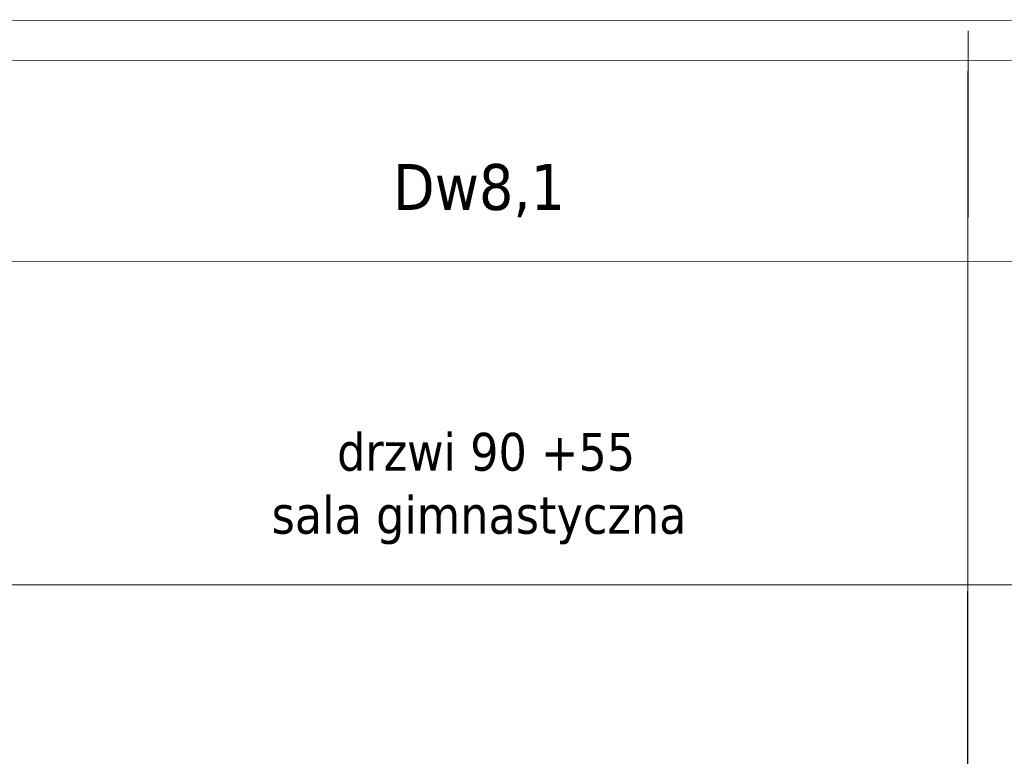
# Model space of a CAD drawing. Header units: millimetres. Extents: x 23192 to 149900, y -396339 to -79279.
# Tile 11 of 136: x 67847 to 68212, y -237725 to -237452. Entities that reach past the tile are written whole.
import ezdxf

# ---------------------------------------------------------------- set-up
doc = ezdxf.new("R2010")
doc.units = ezdxf.units.MM
doc.layers.add('0_LEGENDA', color=7, linetype='Continuous', lineweight=13)
doc.styles.add('ARIAL', font='tahoma.ttf')

msp = doc.modelspace()

# ---------------------------------------------------------------- linework, layer by layer
at = {"layer": '0_LEGENDA', "color": 7, "linetype": 'ByBlock', "ltscale": 5}
for p, q in [((68196.356, -239866.135), (68198.616, -237455.931)), ((68198.532, -238643.187), (68198.532, -237470.889)), ((66326.915, -237541.193), (69283.007, -237541.531)), ((66326.915, -237660.841), (69282.895, -237661.18))]:
    msp.add_line(p, q, dxfattribs=at)
at = {"layer": '0_LEGENDA', "color": 7}
for points in [[(69297.308, -237452.23), (66311.916, -237451.794), (66309.31, -239861.998), (69306.006, -239862.418)], [(69291.803, -239847.374), (66324.311, -239847.033), (66326.915, -237466.829), (69283.076, -237467.175)]]:
    msp.add_lwpolyline(points, dxfattribs=at)

# ---------------------------------------------------------------- texts
at = {"layer": '0_LEGENDA', "color": 7, "linetype": 'ByBlock', "ltscale": 5, "width": 360, "attachment_point": 1, "style": 'ARIAL'}
for s, insert, char_height in [('\\pxqc;Dw8,1', (67837.486, -237505.237), 17), ('\\pxqc; drzwi 90 +55\\Psala gimnastyczna', (67837.486, -237604.752), 14)]:
    msp.add_mtext(s, dxfattribs=dict(at, insert=insert, char_height=char_height))

doc.saveas('drawing.dxf')
